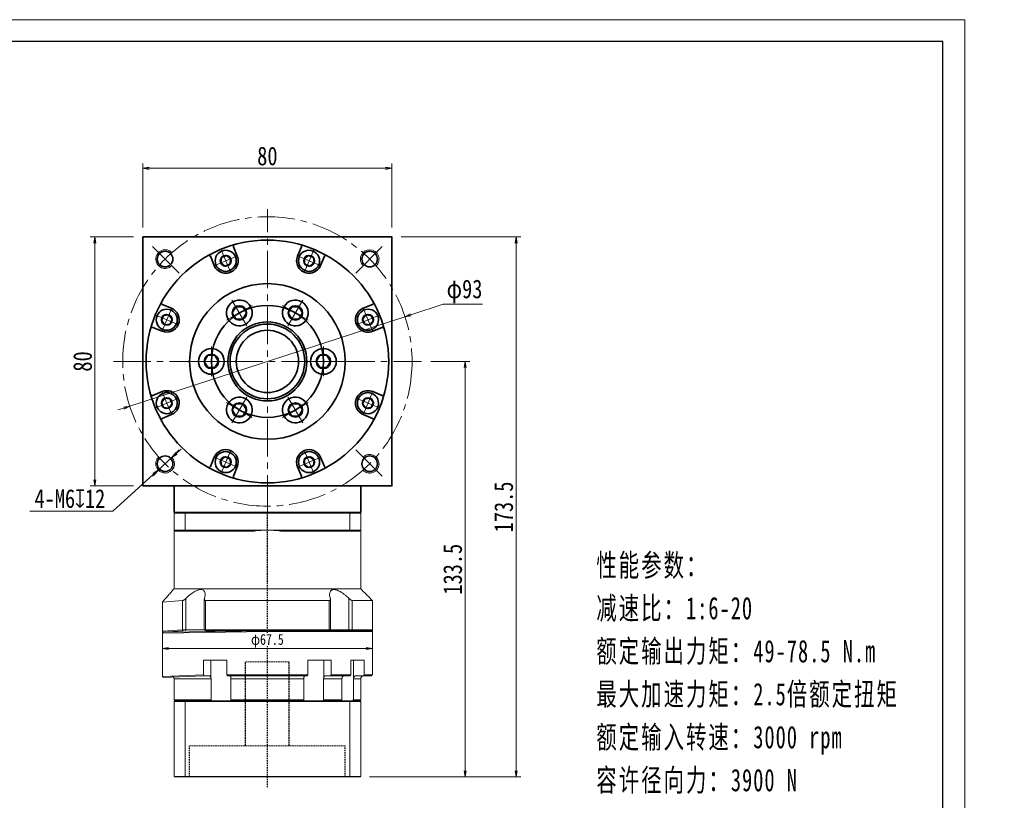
# Model space of a CAD drawing. Header units: millimetres. Extents: x -15 to 590, y -8 to 408.
# Tile 6 of 6: x 274 to 590, y 158 to 408. Entities that reach past the tile are written whole.
import ezdxf

# ---------------------------------------------------------------- set-up
doc = ezdxf.new("R2010")
doc.units = ezdxf.units.MM
doc.set_wipeout_variables(frame=1)
doc.linetypes.add('DASHED', pattern=[0.75, 0.5, -0.25])
doc.linetypes.add('点画线', pattern=[18, 12, -2, 2, -2])
for name, color, linetype, lineweight in [('EB0_1', 7, 'Continuous', 35), ('中心线层', 1, '点画线', 18), ('图框_外框线', 7, 'Continuous', 18), ('尺寸线层', 3, 'Continuous', 18), ('粗实线层', 7, 'Continuous', 35)]:
    doc.layers.add(name, color=color, linetype=linetype, lineweight=lineweight)
doc.styles.add('宋体', font='SimSun.ttf', dxfattribs={"width": 0.8})
doc.styles.add('标准', font='txt', dxfattribs={"width": 0.667})
doc.dimstyles.new('A水平标注$0', dxfattribs={"dimtxt": 3.5, "dimasz": 2, "dimexe": 1.5, "dimexo": 3, "dimgap": 1.1, "dimtad": 1, "dimtoh": 1, "dimdec": 4, "dimdsep": 46, "dimtxsty": '宋体', "dimblk": 'OPEN', "dimcen": 3, "dimclrd": 3, "dimclre": 3, "dimclrt": 6, "dimadec": 0, "dimazin": 0, "dimtm": 1e-09, "dimtfac": 1, "dimtdec": 4, "dimtix": 1, "dimtmove": 0, "dimatfit": 3, "dimldrblk": 'OPEN', "dimfxl": 0, "dimlwd": 13, "dimlwe": 13, "dimarcsym": 0})
doc.dimstyles.new('D直径标注φ25', dxfattribs={"dimtxt": 3.5, "dimasz": 2, "dimexe": 1, "dimexo": 3, "dimtad": 1, "dimtoh": 1, "dimdec": 1, "dimdsep": 46, "dimtxsty": '宋体', "dimblk": 'OPEN', "dimcen": 3, "dimclrd": 3, "dimclre": 3, "dimclrt": 130, "dimadec": 0, "dimazin": 0, "dimtm": 1e-09, "dimtfac": 1, "dimtdec": 1, "dimtmove": 0, "dimatfit": 0, "dimldrblk": 'OPEN', "dimfxl": 0, "dimlwd": 13, "dimlwe": 13, "dimarcsym": 0})
doc.dimstyles.new('螺孔(M8-7H)', dxfattribs={"dimtxt": 3.5, "dimasz": 2, "dimexe": 1.25, "dimexo": 3, "dimtad": 1, "dimtoh": 1, "dimdec": 4, "dimdsep": 46, "dimtxsty": '宋体', "dimblk": 'OPEN', "dimcen": 3, "dimclrd": 3, "dimclre": 3, "dimclrt": 2, "dimadec": 0, "dimazin": 0, "dimtm": 1e-09, "dimtfac": 1, "dimtdec": 4, "dimtmove": 0, "dimatfit": 3, "dimldrblk": 'OPEN', "dimfxl": 0, "dimlwd": 9, "dimlwe": 9, "dimarcsym": 0})

# ---------------------------------------------------------------- blocks, each defined once
blk = doc.blocks.new('*X8')
at = {"layer": '中心线层', "linetype": '点画线', "lineweight": 18}
for p, q in [((0, -4.76), (0, 4.76)), ((-4.76, 0), (4.76, 0))]:
    blk.add_line(p, q, dxfattribs=at)
at = {"layer": '粗实线层'}
for p, q in [((-2.31, 0), (-1.15, 2)), ((-2.31, 0), (-1.15, -2)), ((-1.15, 2), (1.15, 2)), ((2.31, 0), (1.15, 2)), ((2.31, 0), (1.15, 2)), ((2.31, 0), (1.15, -2)), ((-1.15, -2), (1.15, -2))]:
    blk.add_line(p, q, dxfattribs=at)
blk.add_circle((0, 0), 2.31, dxfattribs=at)
for start, end in [(0, 180), (180, 360)]:
    blk.add_arc((0, 0), 4.14, start, end, dxfattribs=at)
blk = doc.blocks.new('3432432432_2_1')
at = {"color": 7, "linetype": 'Continuous'}
for radius in [25, 12.68, 12]:
    blk.add_circle((0, 0), radius, dxfattribs=at)
at = {"layer": '粗实线层'}
for p, rotation in [((-9, 15.59), 299.9999999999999), ((9, 15.59), 240), ((18, 0), 180), ((-9, -15.59), 59.99999999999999), ((9, -15.59), 120)]:
    blk.add_blockref('*X8', p, dxfattribs=dict(at, rotation=rotation))
blk.add_blockref('*X8', (-18, 0), dxfattribs=at)
blk = doc.blocks.new('_Open')
at = {"color": 0, "linetype": 'ByBlock', "lineweight": -2}
for p, q in [((-1, 0.17), (0, 0)), ((-1, -0.17), (0, 0)), ((0, 0), (-1, 0))]:
    blk.add_line(p, q, dxfattribs=at)
blk = doc.blocks.new('*D25')
at = {"layer": 'Defpoints', "color": 0, "transparency": 16777216}
for p in [(393.26, 360.66), (313.26, 338.62), (393.26, 338.62)]:
    blk.add_point(p, dxfattribs=at)
at = {"layer": '尺寸线层', "color": 3, "lineweight": 13, "transparency": 16777216}
for p, q in [((313.26, 341.62), (313.26, 362.16)), ((393.26, 341.62), (393.26, 362.16)), ((315.26, 360.66), (391.26, 360.66))]:
    blk.add_line(p, q, dxfattribs=at)
at = {"layer": '尺寸线层', "color": 3, "lineweight": 13, "transparency": 16777216, "xscale": 2, "yscale": 2, "zscale": 2, "rotation": 180}
blk.add_blockref('_Open', (313.26, 360.66), dxfattribs=at)
at = {"layer": '尺寸线层', "color": 3, "lineweight": 13, "transparency": 16777216, "xscale": 2, "yscale": 2, "zscale": 2}
blk.add_blockref('_Open', (393.26, 360.66), dxfattribs=at)
at = {"layer": '尺寸线层', "color": 6, "transparency": 16777216, "insert": (353.26, 364.59), "char_height": 6, "attachment_point": 5, "style": '宋体', "bg_fill": 3, "box_fill_scale": 1.1, "bg_fill_color": 257, "bg_fill_transparency": 0}
blk.add_mtext('80', dxfattribs=at)
blk = doc.blocks.new('*D26')
at = {"layer": 'Defpoints', "color": 0, "transparency": 16777216}
for p in [(297.83, 338.62), (313.26, 338.62), (313.26, 258.62)]:
    blk.add_point(p, dxfattribs=at)
at = {"layer": '尺寸线层', "color": 3, "lineweight": 13, "transparency": 16777216}
for p, q in [((310.26, 338.62), (296.33, 338.62)), ((297.83, 260.62), (297.83, 336.62)), ((310.26, 258.62), (296.33, 258.62))]:
    blk.add_line(p, q, dxfattribs=at)
at = {"layer": '尺寸线层', "color": 3, "lineweight": 13, "transparency": 16777216, "xscale": 2, "yscale": 2, "zscale": 2}
for p, rotation in [((297.83, 338.62), 90), ((297.83, 258.62), 270)]:
    blk.add_blockref('_Open', p, dxfattribs=dict(at, rotation=rotation))
at = {"layer": '尺寸线层', "color": 6, "transparency": 16777216, "insert": (293.9, 298.62), "char_height": 6, "attachment_point": 5, "rotation": 90, "style": '宋体', "bg_fill": 3, "box_fill_scale": 1.1, "bg_fill_color": 257, "bg_fill_transparency": 0}
blk.add_mtext('80', dxfattribs=at)
blk = doc.blocks.new('*X10')
at = {"layer": '中心线层', "linetype": '点画线', "lineweight": 18}
for p, q in [((0, -3.89), (0, 3.89)), ((-3.89, 0), (3.89, 0))]:
    blk.add_line(p, q, dxfattribs=at)
at = {"layer": '粗实线层'}
for p, q in [((-1.73, 0), (-0.87, 1.5)), ((-1.73, 0), (-0.87, -1.5)), ((-0.87, 1.5), (0.87, 1.5)), ((1.73, 0), (0.87, 1.5)), ((1.73, 0), (0.87, 1.5)), ((1.73, 0), (0.87, -1.5)), ((-0.87, -1.5), (0.87, -1.5))]:
    blk.add_line(p, q, dxfattribs=at)
blk.add_circle((0, 0), 1.73, dxfattribs=at)
for start, end in [(0, 180), (180, 360)]:
    blk.add_arc((0, 0), 3.39, start, end, dxfattribs=at)
blk = doc.blocks.new('*D14')
at = {"layer": 'Defpoints', "color": 0, "transparency": 16777216}
for p in [(393.26, 338.62), (433.23, 338.62), (383.06, 165.12)]:
    blk.add_point(p, dxfattribs=at)
at = {"layer": '尺寸线层', "color": 3, "lineweight": 13, "transparency": 16777216}
for p, q in [((396.26, 338.62), (434.73, 338.62)), ((433.23, 167.12), (433.23, 336.62)), ((386.06, 165.12), (434.73, 165.12))]:
    blk.add_line(p, q, dxfattribs=at)
at = {"layer": '尺寸线层', "color": 3, "lineweight": 13, "transparency": 16777216, "xscale": 2, "yscale": 2, "zscale": 2}
for p, rotation in [((433.23, 338.62), 90), ((433.23, 165.12), 270)]:
    blk.add_blockref('_Open', p, dxfattribs=dict(at, rotation=rotation))
at = {"layer": '尺寸线层', "color": 6, "transparency": 16777216, "insert": (429.23, 251.87), "char_height": 6, "attachment_point": 5, "rotation": 90, "style": '宋体', "bg_fill": 3, "box_fill_scale": 1.1, "bg_fill_color": 256, "bg_fill_true_color": 13158600, "bg_fill_transparency": 0}
blk.add_mtext('173.5', dxfattribs=at)
blk = doc.blocks.new('*D15')
at = {"layer": 'Defpoints', "color": 0, "transparency": 16777216}
for p in [(402.76, 298.62), (383.06, 165.12), (416.84, 165.12)]:
    blk.add_point(p, dxfattribs=at)
at = {"layer": '尺寸线层', "color": 3, "lineweight": 13, "transparency": 16777216}
for p, q in [((405.76, 298.62), (418.34, 298.62)), ((416.84, 296.62), (416.84, 167.12)), ((386.06, 165.12), (418.34, 165.12))]:
    blk.add_line(p, q, dxfattribs=at)
at = {"layer": '尺寸线层', "color": 3, "lineweight": 13, "transparency": 16777216, "xscale": 2, "yscale": 2, "zscale": 2}
for p, rotation in [((416.84, 298.62), 90), ((416.84, 165.12), 270)]:
    blk.add_blockref('_Open', p, dxfattribs=dict(at, rotation=rotation))
at = {"layer": '尺寸线层', "color": 6, "transparency": 16777216, "insert": (412.84, 231.87), "char_height": 6, "attachment_point": 5, "rotation": 90, "style": '宋体', "bg_fill": 3, "box_fill_scale": 1.1, "bg_fill_color": 256, "bg_fill_true_color": 13158600, "bg_fill_transparency": 0}
blk.add_mtext('133.5', dxfattribs=at)
blk = doc.blocks.new('*D32')
at = {"color": 3, "lineweight": 13, "transparency": 16777216}
for p, q in [((399.39, 313.6), (409.8, 316.98)), ((409.8, 316.98), (422.44, 316.98)), ((309.04, 284.26), (397.49, 312.98)), ((307.13, 283.64), (305.23, 283.03))]:
    blk.add_line(p, q, dxfattribs=at)
at = {"layer": 'Defpoints', "color": 0, "transparency": 16777216}
for p in [(397.49, 312.98), (309.04, 284.26)]:
    blk.add_point(p, dxfattribs=at)
at = {"color": 3, "lineweight": 13, "transparency": 16777216, "xscale": 2, "yscale": 2, "zscale": 2}
for p, rotation in [((397.49, 312.98), 197.9888306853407), ((309.04, 284.26), 17.98883068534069)]:
    blk.add_blockref('_Open', p, dxfattribs=dict(at, rotation=rotation))
at = {"color": 130, "transparency": 16777216, "insert": (416.62, 321.11), "char_height": 6, "attachment_point": 5, "style": '宋体'}
blk.add_mtext('φ93', dxfattribs=at)
blk = doc.blocks.new('*D33')
at = {"color": 3, "lineweight": 9, "transparency": 16777216}
for p, q in [((324.08, 269.11), (325.56, 270.46)), ((322.6, 267.76), (318.17, 263.72)), ((303.62, 250.47), (316.69, 262.37)), ((276.94, 250.47), (303.62, 250.47))]:
    blk.add_line(p, q, dxfattribs=at)
at = {"layer": 'Defpoints', "color": 0, "transparency": 16777216}
for p in [(322.6, 267.76), (318.17, 263.72)]:
    blk.add_point(p, dxfattribs=at)
at = {"color": 3, "lineweight": 9, "transparency": 16777216, "xscale": 2, "yscale": 2, "zscale": 2}
for p, rotation in [((322.6, 267.76), 222.340619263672), ((318.17, 263.72), 42.34061926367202)]:
    blk.add_blockref('_Open', p, dxfattribs=dict(at, rotation=rotation))
at = {"color": 2, "transparency": 16777216, "insert": (289.78, 254.53), "char_height": 6, "attachment_point": 5, "style": '宋体'}
blk.add_mtext('4-M6{\\famgdt|b0|i0|c0|p0;x}{12}', dxfattribs=at)
blk = doc.blocks.new('*D35')
at = {"color": 3, "lineweight": 13, "transparency": 16777216}
for p, q in [((319.51, 213.62), (319.51, 205.39)), ((387.01, 214.12), (387.01, 205.39)), ((385.01, 206.39), (321.51, 206.39))]:
    blk.add_line(p, q, dxfattribs=at)
at = {"layer": 'Defpoints', "color": 0, "transparency": 16777216}
for p in [(319.51, 216.62), (387.01, 217.12), (319.51, 206.39)]:
    blk.add_point(p, dxfattribs=at)
at = {"color": 3, "lineweight": 13, "transparency": 16777216, "xscale": 2, "yscale": 2, "zscale": 2, "rotation": 180}
blk.add_blockref('_Open', (319.51, 206.39), dxfattribs=at)
at = {"color": 3, "lineweight": 13, "transparency": 16777216, "xscale": 2, "yscale": 2, "zscale": 2}
blk.add_blockref('_Open', (387.01, 206.39), dxfattribs=at)
at = {"color": 130, "transparency": 16777216, "insert": (353.26, 208.84), "char_height": 3.5, "attachment_point": 5, "style": '宋体', "bg_fill": 3, "box_fill_scale": 1.1, "bg_fill_color": 256, "bg_fill_true_color": 13158600, "bg_fill_transparency": 0}
blk.add_mtext('φ67.5', dxfattribs=at)

msp = doc.modelspace()

# ---------------------------------------------------------------- linework, layer by layer
at = {"color": 7, "linetype": 'Continuous', "lineweight": 15}
for p, q in [((326.92021, 250.12176), (323.56409, 250.12176)), ((379.60797, 250.12176), (326.92021, 250.12176)), ((323.26409, 249.82176), (326.80658, 249.82176)), ((323.26409, 249.82176), (323.26409, 244.42176)), ((326.80658, 244.42176), (326.80658, 249.82176)), ((326.80658, 249.82176), (379.72161, 249.82176)), ((379.72161, 249.82176), (379.72161, 244.42176)), ((326.80658, 244.42176), (323.26409, 244.42176)), ((323.56409, 244.12176), (326.92021, 244.12176)), ((353.26409, 244.42176), (326.80658, 244.42176)), ((326.92021, 244.12176), (349.03207, 244.12176)), ((379.72161, 244.42176), (353.26409, 244.42176)), ((357.49611, 244.12176), (379.60797, 244.12176)), ((325.97222, 221.82176), (319.51409, 221.32176)), ((325.97222, 221.82176), (325.97222, 212.42176)), ((327.08251, 212.42176), (327.08251, 222.4912)), ((373.11897, 221.82176), (333.40922, 221.82176)), ((333.40922, 212.42176), (333.40922, 221.82176)), ((373.11897, 221.82176), (373.11897, 212.42176)), ((379.44567, 222.4912), (379.44567, 212.42176)), ((380.55597, 212.42176), (380.55597, 221.82176)), ((325.97222, 212.42176), (319.51409, 211.92176)), ((319.81409, 211.62176), (326.21481, 212.12176)), ((353.26409, 212.12176), (319.81409, 211.62176)), ((327.08251, 212.42176), (325.97222, 212.42176)), ((326.21481, 212.12176), (325.97222, 212.42176)), ((326.99202, 212.12176), (327.08251, 212.42176)), ((332.99751, 212.42176), (327.08251, 212.42176)), ((333.40922, 212.42176), (332.99751, 212.42176)), ((373.11897, 212.42176), (333.40922, 212.42176)), ((333.58571, 212.12176), (333.40922, 212.42176)), ((333.58571, 212.12176), (372.94248, 212.12176)), ((373.11897, 212.42176), (372.94248, 212.12176)), ((373.53067, 212.42176), (373.11897, 212.42176)), ((379.44567, 212.42176), (373.53067, 212.42176)), ((379.44567, 212.42176), (379.53616, 212.12176)), ((380.55597, 212.42176), (379.44567, 212.42176)), ((380.55597, 212.42176), (380.31337, 212.12176)), ((319.51409, 211.32176), (353.26409, 211.82176)), ((332.7773, 202.62176), (332.7773, 197.92176)), ((332.7773, 202.62176), (340.28002, 202.62176)), ((335.14143, 202.62176), (335.14143, 197.00514)), ((340.28002, 197.92176), (340.28002, 202.62176)), ((366.24817, 202.62176), (366.24817, 197.92176)), ((366.24817, 202.62176), (373.75088, 202.62176)), ((371.38676, 202.62176), (371.38676, 197.00514)), ((373.75088, 197.92176), (373.75088, 202.62176)), ((380.08487, 202.62176), (380.08487, 197.92176)), ((380.96044, 202.62176), (380.96044, 197.00514)), ((332.7773, 197.92176), (319.51409, 197.42176)), ((319.81409, 197.12176), (332.97034, 197.62176)), ((323.26409, 196.62176), (335.19123, 196.62176)), ((332.97034, 197.62176), (334.54699, 197.62176)), ((335.19123, 196.62176), (335.19123, 189.92176)), ((366.24817, 197.92176), (340.28002, 197.92176)), ((340.38273, 197.62176), (366.14545, 197.62176)), ((341.56339, 196.62176), (364.9648, 196.62176)), ((341.56339, 189.92176), (341.56339, 196.62176)), ((364.9648, 196.62176), (364.9648, 189.92176)), ((371.33695, 189.92176), (371.33695, 196.62176)), ((371.33695, 196.62176), (377.20927, 196.62176)), ((371.98119, 197.62176), (373.55784, 197.62176)), ((373.55784, 197.62176), (379.85481, 197.62176)), ((380.08487, 197.92176), (373.75088, 197.92176)), ((377.20927, 196.62176), (377.20927, 189.92176)), ((380.88824, 189.92176), (380.88824, 196.62176)), ((335.19123, 189.92176), (323.26409, 189.92176)), ((364.9648, 189.92176), (341.56339, 189.92176)), ((377.20927, 189.92176), (371.33695, 189.92176)), ((323.26409, 189.42176), (326.80658, 189.42176)), ((323.26409, 189.42176), (323.26409, 165.32176)), ((326.88228, 189.62176), (323.46409, 189.62176)), ((326.80658, 189.42176), (379.72161, 189.42176)), ((326.80658, 189.42176), (326.80658, 165.32176)), ((379.6459, 189.62176), (326.88228, 189.62176)), ((379.72161, 189.42176), (379.72161, 165.32176)), ((326.80658, 165.32176), (323.26409, 165.32176)), ((323.46409, 165.12176), (326.88228, 165.12176)), ((379.72161, 165.32176), (326.80658, 165.32176)), ((326.88228, 165.12176), (379.6459, 165.12176))]:
    msp.add_line(p, q, dxfattribs=at)
at = {"color": 1, "linetype": 'DASHED'}
msp.add_line((353.26409, 161.79684), (353.26409, 250.12176), dxfattribs=at)
at = {"color": 6, "linetype": 'DASHED', "lineweight": 15}
for p, q in [((346.26409, 202.12176), (360.26409, 202.12176)), ((328.26409, 175.12176), (378.26409, 175.12176))]:
    msp.add_line(p, q, dxfattribs=at)
at = {"color": 6, "linetype": 'DASHED'}
for p, q in [((346.26409, 175.12176), (346.26409, 202.12176)), ((360.26409, 175.12176), (360.26409, 202.12176)), ((328.26409, 165.12176), (328.26409, 175.12176)), ((378.26409, 165.12176), (378.26409, 175.12176))]:
    msp.add_line(p, q, dxfattribs=at)
at = {"color": 7, "linetype": 'Continuous', "lineweight": 15}
for centre, radius, start, end in [((353.26409, 214.42176), 30, 90, 98.1096145), ((353.26409, 214.42176), 30, 81.8903855, 90), ((322.26409, 196.62176), 1, 0, 90)]:
    msp.add_arc(centre, radius, start, end, dxfattribs=at)
for points in [[(323.26409, 249.82176), (323.56409, 250.12176)], [(326.80658, 249.82176), (326.92021, 250.12176)], [(379.72161, 249.82176), (379.60797, 250.12176)], [(323.26409, 225.57176), (323.26409, 244.42176)], [(323.26409, 244.42176), (323.56409, 244.12176)], [(326.80658, 244.42176), (326.92021, 244.12176)], [(379.60797, 244.12176), (379.72161, 244.42176)], [(319.51409, 221.32176), (323.26409, 225.57176)], [(332.99751, 212.42176), (332.99751, 222.23196)], [(373.53067, 222.22984), (373.53067, 212.42176)], [(319.51409, 211.92176), (319.51409, 221.32176)], [(333.29751, 212.12176), (332.99751, 212.42176)], [(373.53067, 212.42176), (373.23067, 212.12176)], [(319.81409, 211.62176), (319.51409, 211.92176)], [(319.51409, 211.32176), (319.81409, 211.62176)], [(319.51409, 197.42176), (319.51409, 211.32176)], [(319.81409, 197.12176), (319.51409, 197.42176)], [(323.26409, 189.92176), (323.26409, 196.62176)], [(332.97034, 197.62176), (332.7773, 197.92176)], [(335.14143, 197.00514), (335.19123, 196.62176)], [(340.28002, 197.92176), (340.38273, 197.62176)], [(341.56339, 196.62176), (341.53794, 197.00514)], [(364.99024, 197.00514), (364.9648, 196.62176)], [(366.14545, 197.62176), (366.24817, 197.92176)], [(371.33695, 196.62176), (371.38676, 197.00514)], [(373.75088, 197.92176), (373.55784, 197.62176)], [(377.26741, 197.00514), (377.20927, 196.62176)], [(379.85481, 197.62176), (380.08487, 197.92176)], [(380.88824, 196.62176), (380.96044, 197.00514)], [(323.56409, 189.62176), (323.26409, 189.92176)], [(335.39897, 189.62176), (335.19123, 189.92176)], [(341.56339, 189.92176), (341.64925, 189.62176)], [(364.87893, 189.62176), (364.9648, 189.92176)], [(371.33695, 189.92176), (371.12921, 189.62176)], [(376.99018, 189.62176), (377.20927, 189.92176)], [(380.88824, 189.92176), (380.59879, 189.62176)], [(323.26409, 189.42176), (323.46409, 189.62176)], [(326.80658, 189.42176), (326.88228, 189.62176)], [(379.72161, 189.42176), (379.6459, 189.62176)], [(323.46409, 165.12176), (323.26409, 165.32176)], [(326.88228, 165.12176), (326.80658, 165.32176)], [(379.6459, 165.12176), (379.72161, 165.32176)]]:
    msp.add_open_spline(points, degree=1, dxfattribs=at)
for points, knots in [([(333.04409, 222.4912), (333.13042, 222.81589), (333.27127, 223.34571), (333.27148, 224.01547), (333.17197, 224.4808), (332.97888, 224.84105), (332.66632, 225.15464), (332.12199, 225.36135), (331.29354, 225.29198), (330.45991, 224.98636), (329.71444, 224.58898), (328.95955, 224.10003), (328.14239, 223.47079), (327.49698, 222.89505), (327.15603, 222.56283), (327.08251, 222.4912)], [0, 0, 0, 0, 1.111823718, 1.814206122, 2.515660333, 3.044836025, 3.573294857, 4.429537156, 5.288250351, 6.104434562, 6.713373, 7.323286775, 8.207714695, 9.093503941, 9.336985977, 9.336985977, 9.336985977, 9.336985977]), ([(379.44567, 222.4912), (379.27689, 222.65378), (378.938, 222.98022), (378.35148, 223.48973), (377.68446, 224.01373), (376.9979, 224.47746), (376.35325, 224.84002), (375.81054, 225.083), (375.31278, 225.2426), (374.87789, 225.32214), (374.47722, 225.32714), (374.13682, 225.25771), (373.85618, 225.12307), (373.60321, 224.90915), (373.40036, 224.59084), (373.2617, 224.1048), (373.25054, 223.47383), (373.35879, 222.89842), (373.46205, 222.56283), (373.48409, 222.4912)], [0, 0, 0, 0, 0.553902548, 1.112192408, 1.806376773, 2.51506714, 3.037171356, 3.572009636, 3.995519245, 4.430649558, 4.854541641, 5.292182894, 5.696545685, 6.110001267, 6.710526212, 7.328053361, 8.20046253, 9.097057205, 9.340373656, 9.340373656, 9.340373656, 9.340373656]), ([(327.08251, 222.4912), (326.9586, 222.37723), (326.74546, 222.18119), (326.42253, 221.9704), (326.1615, 221.84564), (326.03487, 221.82967), (325.97222, 221.82176)], [0, 0, 0, 0, 0.461690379, 0.794104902, 1.059065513, 1.318521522, 1.318521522, 1.318521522, 1.318521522]), ([(333.40922, 221.82176), (333.34075, 221.82877), (333.20412, 221.84274), (333.06006, 221.9566), (332.97154, 222.16549), (333.01716, 222.37027), (333.04409, 222.4912)], [0, 0, 0, 0, 0.1713953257, 0.3420313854, 0.5797240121, 0.9225193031, 0.9225193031, 0.9225193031, 0.9225193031]), ([(373.48409, 222.4912), (373.51008, 222.37723), (373.55477, 222.18119), (373.47799, 221.9704), (373.33728, 221.84564), (373.19123, 221.82967), (373.11897, 221.82176)], [0, 0, 0, 0, 0.3230947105, 0.5557211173, 0.741142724, 0.9227121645, 0.9227121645, 0.9227121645, 0.9227121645]), ([(380.55597, 221.82176), (380.49722, 221.82877), (380.38, 221.84274), (380.13035, 221.9566), (379.80111, 222.16549), (379.57764, 222.37027), (379.44567, 222.4912)], [0, 0, 0, 0, 0.244975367, 0.488865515, 0.828599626, 1.318556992, 1.318556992, 1.318556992, 1.318556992]), ([(334.54699, 197.62176), (334.57162, 197.62041), (334.66837, 197.6151), (334.83404, 197.53759), (335.01285, 197.33908), (335.10436, 197.13798), (335.13723, 197.02017), (335.14143, 197.00514)], [0, 0, 0, 0, 0.0898846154, 0.3530449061, 0.6161572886, 0.8790264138, 0.9174460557, 0.9174460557, 0.9174460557, 0.9174460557]), ([(341.53794, 197.00514), (341.51971, 197.10467), (341.48323, 197.30388), (341.38958, 197.51306), (341.29793, 197.61066), (341.24061, 197.619), (341.22165, 197.62176)], [0, 0, 0, 0, 0.2094481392, 0.4192300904, 0.6292069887, 0.7329719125, 0.7329719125, 0.7329719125, 0.7329719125]), ([(365.30654, 197.62176), (365.29343, 197.62041), (365.24195, 197.6151), (365.1538, 197.53759), (365.05866, 197.33908), (365.00997, 197.13798), (364.99248, 197.02017), (364.99024, 197.00514)], [0, 0, 0, 0, 0.0718302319, 0.2821316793, 0.4923948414, 0.7024636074, 0.7331662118, 0.7331662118, 0.7331662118, 0.7331662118]), ([(371.38676, 197.00514), (371.40199, 197.05521), (371.43289, 197.15678), (371.49892, 197.29063), (371.57808, 197.40748), (371.66829, 197.50113), (371.76816, 197.5701), (371.87318, 197.61368), (371.94554, 197.61909), (371.98119, 197.62176)], [0, 0, 0, 0, 0.129312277, 0.2623626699, 0.3919270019, 0.5252420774, 0.6549272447, 0.7883655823, 0.9180312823, 0.9180312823, 0.9180312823, 0.9180312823]), ([(377.97583, 197.62176), (377.94646, 197.62046), (377.87457, 197.61726), (377.76066, 197.58629), (377.63987, 197.52611), (377.52757, 197.43905), (377.42896, 197.32978), (377.34527, 197.19919), (377.29479, 197.08754), (377.27241, 197.02017), (377.26741, 197.00514)], [0, 0, 0, 0, 0.098079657, 0.240108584, 0.386257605, 0.528258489, 0.674384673, 0.816253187, 0.962246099, 1.004168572, 1.004168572, 1.004168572, 1.004168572])]:
    msp.add_open_spline(points, degree=3, knots=knots, dxfattribs=at)
at = {"layer": 'EB0_1'}
msp.add_line((383.26409, 250.12176), (323.26409, 250.12176), dxfattribs=at)
at = {"layer": '中心线层'}
for p, q in [((324.87021, 327.01564), (315.80062, 336.08523)), ((381.65798, 327.01564), (390.72756, 336.08523)), ((324.87021, 270.22788), (315.80062, 261.15829)), ((381.65798, 270.22788), (390.72756, 261.15829))]:
    msp.add_line(p, q, dxfattribs=at)
at = {"layer": '粗实线层'}
for p, q in [((343.56569, 332.48828), (342.32728, 335.47805)), ((362.96249, 332.48828), (364.2009, 335.47805)), ((336.17465, 329.42681), (334.93625, 332.41659)), ((370.35353, 329.42681), (371.59194, 332.41659)), ((322.45904, 315.7112), (319.46927, 316.94961)), ((384.06914, 315.7112), (387.05892, 316.94961)), ((319.39757, 308.32016), (316.4078, 309.55857)), ((387.13061, 308.32016), (390.12039, 309.55857)), ((319.39757, 288.92336), (316.4078, 287.68495)), ((387.13061, 288.92336), (390.12039, 287.68495)), ((322.45904, 281.53232), (319.46927, 280.29392)), ((384.06914, 281.53232), (387.05892, 280.29392)), ((336.17465, 267.81671), (334.93625, 264.82694)), ((370.35353, 267.81671), (371.59194, 264.82694)), ((343.56569, 264.75524), (342.32728, 261.76547)), ((362.96249, 264.75524), (364.2009, 261.76547)), ((323.26409, 250.12176), (323.26409, 258.62176)), ((383.26409, 250.12176), (383.26409, 258.62176))]:
    msp.add_line(p, q, dxfattribs=at)
for centre in [(320.38363, 331.50223), (386.14456, 331.50223), (320.38363, 265.7413), (386.14456, 265.7413)]:
    msp.add_circle(centre, 2.5, dxfattribs=at)
for centre, radius, start, end in [((342.78922, 335.6694), 0.5, 105.7874876, 202.5001118), ((363.73896, 335.6694), 0.5, 337.4998882, 74.2125124), ((334.47431, 332.22525), 0.5, 22.4998882, 119.2125124), ((339.87017, 330.95754), 4, 202.5, 22.5), ((366.65801, 330.95754), 4, 157.5, 337.5), ((372.05387, 332.22525), 0.5, 60.7874876, 157.5001118), ((319.66061, 317.41154), 0.5, 150.7874876, 247.5001118), ((386.86758, 317.41154), 0.5, 292.4998882, 29.2125124), ((320.92831, 312.01568), 4, 247.5, 67.5), ((385.59988, 312.01568), 4, 112.5, 292.5), ((316.21646, 309.09663), 0.5, 67.4998882, 164.2125124), ((390.31173, 309.09663), 0.5, 15.7874876, 112.5001118), ((316.21646, 288.14689), 0.5, 195.7874876, 292.5001118), ((320.92831, 285.22784), 4, 292.5, 112.5), ((385.59988, 285.22784), 4, 67.5, 247.5), ((390.31173, 288.14689), 0.5, 247.4998882, 344.2125124), ((319.66061, 279.83198), 0.5, 112.4998882, 209.2125124), ((386.86758, 279.83198), 0.5, 330.7874876, 67.5001118), ((339.87017, 266.28598), 4, 337.5, 157.5), ((366.65801, 266.28598), 4, 22.5, 202.5), ((334.47431, 265.01828), 0.5, 240.7874876, 337.5001118), ((372.05387, 265.01828), 0.5, 202.4998882, 299.2125124), ((342.78922, 261.57413), 0.5, 157.4998882, 254.2125124), ((363.73896, 261.57413), 0.5, 285.7874876, 22.5001118)]:
    msp.add_arc(centre, radius, start, end, dxfattribs=at)
at = {"layer": '粗实线层', "lineweight": 18}
for centre, start, end in [((320.38363, 331.50223), 43.1514284, 315), ((386.14456, 331.50223), 313.1514284, 225), ((320.38363, 265.7413), 133.1514284, 45), ((386.14456, 265.7413), 223.1514284, 135)]:
    msp.add_arc(centre, 3, start, end, dxfattribs=at)

# ---------------------------------------------------------------- block references
at = {"layer": '粗实线层'}
msp.add_blockref('3432432432_2_1', (353.26409, 298.62176), dxfattribs=at)

# ---------------------------------------------------------------- texts
at = {"layer": '尺寸线层', "insert": (458.98801, 236.77482), "char_height": 4.2, "width": 107.2555159, "attachment_point": 1, "line_spacing_factor": 1.15057, "style": '标准'}
msp.add_mtext('{\\fNSimSun|b0|i0|c134|p49;\\H1.71429x;\\T1.1;性能参数：\\P减速比：1:6-20\\P额定输出力矩：49-78.5 N.m\\P最大加速力矩：2.5倍额定扭矩\\P额定输入转速：3000 rpm\\P容许径向力：3900 N\\P容许轴向力：3900 N\\P回程间隙：≤10 arcmin\\P使用寿命：＞20000 h\\P使用温度：-10℃~80℃}', dxfattribs=at)

# ---------------------------------------------------------------- next in the draw order: linework, layer by layer
at = {"layer": '中心线层'}
for p, q in [((353.26409, 250.12176), (353.26409, 347.56625)), ((303.76409, 298.62176), (402.76409, 298.62176))]:
    msp.add_line(p, q, dxfattribs=at)
msp.add_circle((353.26409, 298.62176), 46.5, dxfattribs=at)
at = {"layer": '粗实线层'}
msp.add_lwpolyline([(313.26409, 258.62176), (313.26409, 338.62176), (393.26409, 338.62176), (393.26409, 258.62176)], close=True, dxfattribs=at)
for radius in [39, 18, 10]:
    msp.add_circle((353.26409, 298.62176), radius, dxfattribs=at)

# ---------------------------------------------------------------- next in the draw order: dimensions: what is measured, and where the dimension line sits
at = {"layer": '尺寸线层'}
dim = msp.add_linear_dim(base=(393.26409, 360.65656), p1=(313.26409, 338.62176), p2=(393.26409, 338.62176), dimstyle='A水平标注$0', override={"dimtxt": 6, "dimgap": 1, "dimblk": 'Open', "dimtfill": 1, "dimtfillclr": 256}, dxfattribs=at)
dim.commit()
dim.dimension.update_dxf_attribs({"geometry": '*D25', "text_midpoint": (353.26409, 360.65656), "dimtype": 160})

# ---------------------------------------------------------------- next in the draw order: wipeouts: each hides what was drawn before it
for points in [[(343.00212, 332.25484), (342.70764, 332.8125), (342.70764, 332.8125), (342.09246, 333.51753), (341.30797, 334.02753), (340.41394, 334.30365), (339.47849, 334.32484), (338.57288, 334.0895), (338.57288, 334.0895), (338.57288, 334.0895), (337.7661, 333.61554), (337.11961, 332.93909), (336.68268, 332.11168), (336.48859, 331.19633), (336.55213, 330.2628), (336.55213, 330.2628), (336.73822, 329.66025), (336.73822, 329.66025), (336.73822, 329.66025), (337.1807, 328.89384), (337.80647, 328.26808), (338.57288, 327.82559), (339.42769, 327.59655), (340.31266, 327.59655), (341.16747, 327.82559), (341.16747, 327.82559), (341.16747, 327.82559), (342.0718, 328.37977), (342.76062, 329.18627), (343.16651, 330.16617), (343.24972, 331.22352)], [(369.78996, 329.66025), (369.97606, 330.2628), (369.97606, 330.2628), (370.03959, 331.19633), (369.8455, 332.11168), (369.40857, 332.93909), (368.76209, 333.61554), (367.95531, 334.0895), (367.95531, 334.0895), (367.95531, 334.0895), (367.04969, 334.32484), (366.11424, 334.30365), (365.22021, 334.02753), (364.43572, 333.51753), (363.82054, 332.8125), (363.82054, 332.8125), (363.52606, 332.25484), (363.52606, 332.25484), (363.52606, 332.25484), (363.29701, 331.40003), (363.29701, 330.51506), (363.52606, 329.66025), (363.96854, 328.89384), (364.59431, 328.26808), (365.36072, 327.82559), (365.36072, 327.82559), (365.36072, 327.82559), (366.39204, 327.578), (367.44939, 327.66121), (368.42928, 328.06709), (369.23579, 328.75592)], [(322.22561, 315.14763), (321.62305, 315.33373), (321.62305, 315.33373), (320.68952, 315.39726), (319.77418, 315.20317), (318.94676, 314.76624), (318.27031, 314.11976), (317.79636, 313.31298), (317.79636, 313.31298), (317.79636, 313.31298), (317.56101, 312.40736), (317.5822, 311.47191), (317.85832, 310.57788), (318.36832, 309.79339), (319.07335, 309.17821), (319.07335, 309.17821), (319.63101, 308.88373), (319.63101, 308.88373), (319.63101, 308.88373), (320.48582, 308.65468), (321.37079, 308.65468), (322.22561, 308.88373), (322.99201, 309.32621), (323.61778, 309.95198), (324.06026, 310.71838), (324.06026, 310.71838), (324.06026, 310.71838), (324.30786, 311.7497), (324.22464, 312.80706), (323.81876, 313.78695), (323.12994, 314.59346)], [(386.89717, 308.88373), (387.45483, 309.17821), (387.45483, 309.17821), (388.15986, 309.79339), (388.66986, 310.57788), (388.94598, 311.47191), (388.96717, 312.40736), (388.73183, 313.31298), (388.73183, 313.31298), (388.73183, 313.31298), (388.25788, 314.11976), (387.58142, 314.76624), (386.75401, 315.20317), (385.83867, 315.39726), (384.90513, 315.33373), (384.90513, 315.33373), (384.30258, 315.14763), (384.30258, 315.14763), (384.30258, 315.14763), (383.53617, 314.70515), (382.91041, 314.07938), (382.46792, 313.31298), (382.23888, 312.45817), (382.23888, 311.5732), (382.46792, 310.71838), (382.46792, 310.71838), (382.46792, 310.71838), (383.0221, 309.81405), (383.82861, 309.12523), (384.8085, 308.71935), (385.86585, 308.63613)], [(319.63101, 288.35979), (319.07335, 288.06531), (319.07335, 288.06531), (318.36832, 287.45013), (317.85832, 286.66564), (317.5822, 285.77161), (317.56101, 284.83616), (317.79636, 283.93054), (317.79636, 283.93054), (317.79636, 283.93054), (318.27031, 283.12376), (318.94676, 282.47728), (319.77418, 282.04035), (320.68952, 281.84626), (321.62305, 281.9098), (321.62305, 281.9098), (322.22561, 282.09589), (322.22561, 282.09589), (322.22561, 282.09589), (322.99201, 282.53837), (323.61778, 283.16414), (324.06026, 283.93054), (324.28931, 284.78536), (324.28931, 285.67032), (324.06026, 286.52514), (324.06026, 286.52514), (324.06026, 286.52514), (323.50608, 287.42947), (322.69958, 288.11829), (321.71969, 288.52418), (320.66233, 288.60739)], [(384.30258, 282.09589), (384.90513, 281.9098), (384.90513, 281.9098), (385.83867, 281.84626), (386.75401, 282.04035), (387.58142, 282.47728), (388.25788, 283.12376), (388.73183, 283.93054), (388.73183, 283.93054), (388.73183, 283.93054), (388.96717, 284.83616), (388.94598, 285.77161), (388.66986, 286.66564), (388.15986, 287.45013), (387.45483, 288.06531), (387.45483, 288.06531), (386.89717, 288.35979), (386.89717, 288.35979), (386.89717, 288.35979), (386.04236, 288.58884), (385.15739, 288.58884), (384.30258, 288.35979), (383.53617, 287.91731), (382.91041, 287.29154), (382.46792, 286.52514), (382.46792, 286.52514), (382.46792, 286.52514), (382.22033, 285.49382), (382.30354, 284.43646), (382.70943, 283.45657), (383.39825, 282.65006)], [(336.73822, 267.58327), (336.55213, 266.98072), (336.55213, 266.98072), (336.48859, 266.04719), (336.68268, 265.13185), (337.11961, 264.30443), (337.7661, 263.62798), (338.57288, 263.15403), (338.57288, 263.15403), (338.57288, 263.15403), (339.47849, 262.91868), (340.41394, 262.93987), (341.30797, 263.21599), (342.09246, 263.72599), (342.70764, 264.43102), (342.70764, 264.43102), (343.00212, 264.98868), (343.00212, 264.98868), (343.00212, 264.98868), (343.23117, 265.84349), (343.23117, 266.72846), (343.00212, 267.58327), (342.55964, 268.34968), (341.93387, 268.97545), (341.16747, 269.41793), (341.16747, 269.41793), (341.16747, 269.41793), (340.13615, 269.66553), (339.07879, 269.58231), (338.0989, 269.17643), (337.2924, 268.48761)], [(363.52606, 264.98868), (363.82054, 264.43102), (363.82054, 264.43102), (364.43572, 263.72599), (365.22021, 263.21599), (366.11424, 262.93987), (367.04969, 262.91868), (367.95531, 263.15403), (367.95531, 263.15403), (367.95531, 263.15403), (368.76209, 263.62798), (369.40857, 264.30443), (369.8455, 265.13185), (370.03959, 266.04719), (369.97606, 266.98072), (369.97606, 266.98072), (369.78996, 267.58327), (369.78996, 267.58327), (369.78996, 267.58327), (369.34748, 268.34968), (368.72171, 268.97545), (367.95531, 269.41793), (367.1005, 269.64698), (366.21553, 269.64698), (365.36072, 269.41793), (365.36072, 269.41793), (365.36072, 269.41793), (364.45638, 268.86375), (363.76756, 268.05725), (363.36168, 267.07736), (363.27846, 266.02)]]:
    msp.add_wipeout(points).dxf.layer = '粗实线层'

# ---------------------------------------------------------------- next in the draw order: block references
at = {"layer": '粗实线层'}
for p, rotation in [((339.87017, 330.95754), 22.5), ((366.65801, 330.95754), 337.5000000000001), ((320.92831, 312.01568), 67.50000000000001), ((385.59988, 312.01568), 292.5000000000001), ((320.92831, 285.22784), 112.5), ((385.59988, 285.22784), 247.5000000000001), ((339.87017, 266.28598), 157.5000000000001), ((366.65801, 266.28598), 202.4999999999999)]:
    msp.add_blockref('*X10', p, dxfattribs=dict(at, rotation=rotation))

# ---------------------------------------------------------------- next in the draw order: dimensions: what is measured, and where the dimension line sits
at = {"layer": '尺寸线层'}
dim = msp.add_linear_dim(base=(297.8334, 338.62176), p1=(313.26409, 258.62176), p2=(313.26409, 338.62176), angle=90, dimstyle='A水平标注$0', override={"dimtxt": 6, "dimgap": 1, "dimblk": 'Open', "dimtfill": 1, "dimtfillclr": 256}, dxfattribs=at)
dim.commit()
dim.dimension.update_dxf_attribs({"geometry": '*D26', "text_midpoint": (297.8334, 298.62176), "dimtype": 160})

# ---------------------------------------------------------------- next in the draw order: linework, layer by layer
at = {"layer": '图框_外框线', "color": 3}
msp.add_lwpolyline([(-12.15325, -8.49301), (577.4082, -8.49301), (577.4082, 408.41115), (-12.15325, 408.41115)], close=True, dxfattribs=at)
at = {"layer": '图框_外框线', "color": 3, "lineweight": 25}
msp.add_lwpolyline([(22.93969, -1.47442), (570.38961, -1.47442), (570.38961, 401.39257), (22.93969, 401.39257)], close=True, dxfattribs=at)

# ---------------------------------------------------------------- next in the draw order: dimensions: what is measured, and where the dimension line sits
dim = msp.add_diameter_dim_2p(p1=(322.60109, 267.76191), p2=(318.16617, 263.72069), text='4-M<>{\\famgdt|b0|i0|c0|p0;x}{12}', dimstyle='螺孔(M8-7H)', override={"dimtxt": 6, "dimgap": 1, "dimtad": 1, "dimtih": 0, "dimtoh": 1, "dimdec": 4, "dimlfac": 1, "dimpost": '<>', "dimcen": 0, "dimse1": 0, "dimse2": 0, "dimsd1": 0, "dimsd2": 0, "dimtix": 0, "dimtofl": 1, "dimatfit": 3, "dimtvp": 0.1, "dimtfill": 0})
dim.commit()
dim.dimension.update_dxf_attribs({"geometry": '*D33', "text_midpoint": (289.78424, 250.46952), "dimtype": 163})

# ---------------------------------------------------------------- next in the draw order: dimensions: what is measured, and where the dimension line sits
at = {"layer": '尺寸线层'}
dim = msp.add_linear_dim(base=(433.23236, 338.62176), p1=(383.06409, 165.12176), p2=(393.26409, 338.62176), angle=90, dimstyle='A水平标注$0', override={"dimtxt": 6, "dimgap": 1}, dxfattribs=at)
dim.commit()
dim.dimension.update_dxf_attribs({"geometry": '*D14', "text_midpoint": (429.23236, 251.87176)})

# ---------------------------------------------------------------- next in the draw order: dimensions: what is measured, and where the dimension line sits
dim = msp.add_linear_dim(base=(416.83609, 165.12176), p1=(402.76409, 298.62176), p2=(383.06409, 165.12176), angle=90, dimstyle='A水平标注$0', override={"dimtxt": 6, "dimgap": 1}, dxfattribs=at)
dim.commit()
dim.dimension.update_dxf_attribs({"geometry": '*D15', "text_midpoint": (412.83609, 231.87176)})

# ---------------------------------------------------------------- next in the draw order: linework, layer by layer
at = {"color": 7, "linetype": 'Continuous', "lineweight": 15}
for p, q in [((382.96409, 250.12176), (379.60797, 250.12176)), ((379.72161, 249.82176), (383.26409, 249.82176)), ((383.26409, 244.42176), (383.26409, 249.82176)), ((379.60797, 244.12176), (382.96409, 244.12176)), ((383.26409, 244.42176), (379.72161, 244.42176)), ((383.26409, 225.57176), (323.26409, 225.57176)), ((387.01409, 221.82176), (380.55597, 221.82176)), ((386.71409, 212.12176), (353.26409, 212.12176)), ((380.31337, 212.12176), (386.71409, 212.12176)), ((387.01409, 212.42176), (380.55597, 212.42176)), ((353.26409, 211.82176), (387.01409, 211.82176)), ((380.08487, 202.62176), (384.41656, 202.62176)), ((384.41656, 197.92176), (384.41656, 202.62176)), ((380.88824, 196.62176), (383.26409, 196.62176)), ((381.82945, 197.62176), (384.13435, 197.62176)), ((384.13435, 197.62176), (386.71409, 197.62176)), ((387.01409, 197.92176), (384.41656, 197.92176)), ((383.26409, 189.92176), (380.88824, 189.92176)), ((383.06409, 189.62176), (379.6459, 189.62176)), ((379.72161, 189.42176), (383.26409, 189.42176)), ((383.26409, 189.42176), (383.26409, 165.32176)), ((379.6459, 165.12176), (383.06409, 165.12176)), ((383.26409, 165.32176), (379.72161, 165.32176))]:
    msp.add_line(p, q, dxfattribs=at)
msp.add_arc((384.26409, 196.62176), 1, 90, 180, dxfattribs=at)
for points in [[(382.96409, 250.12176), (383.26409, 249.82176)], [(382.96409, 244.12176), (383.26409, 244.42176)], [(383.26409, 244.42176), (383.26409, 225.57176)], [(383.26409, 225.57176), (387.01409, 221.82176)], [(387.01409, 221.82176), (387.01409, 212.42176)], [(387.01409, 212.42176), (386.71409, 212.12176)], [(386.71409, 212.12176), (387.01409, 211.82176)], [(387.01409, 211.82176), (387.01409, 197.92176)], [(383.26409, 196.62176), (383.26409, 189.92176)], [(384.41656, 197.92176), (384.13435, 197.62176)], [(387.01409, 197.92176), (386.71409, 197.62176)], [(383.26409, 189.92176), (382.96409, 189.62176)], [(383.06409, 189.62176), (383.26409, 189.42176)], [(383.26409, 165.32176), (383.06409, 165.12176)]]:
    msp.add_open_spline(points, degree=1, dxfattribs=at)
msp.add_open_spline([(380.96044, 197.00514), (381.01052, 197.10467), (381.11076, 197.30388), (381.36805, 197.51306), (381.61985, 197.61066), (381.77736, 197.619), (381.82945, 197.62176)], degree=3, knots=[0, 0, 0, 0, 0.323097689, 0.646710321, 0.970623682, 1.130692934, 1.130692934, 1.130692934, 1.130692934], dxfattribs=at)

# ---------------------------------------------------------------- next in the draw order: dimensions: what is measured, and where the dimension line sits
dim = msp.add_diameter_dim_2p(p1=(309.03716, 284.26109), p2=(397.49102, 312.98243), dimstyle='D直径标注φ25', override={"dimtxt": 6, "dimgap": 1, "dimpost": 'φ<>', "dimtfill": 0})
dim.commit()
dim.dimension.update_dxf_attribs({"geometry": '*D32', "text_midpoint": (416.61943, 316.97935), "dimtype": 163})

# ---------------------------------------------------------------- next in the draw order: dimensions: what is measured, and where the dimension line sits
at = {"color": 0}
dim = msp.add_linear_dim(base=(319.51409, 206.38996), p1=(387.01409, 217.12176), p2=(319.51409, 216.62176), text='φ<>', dimstyle='D直径标注φ25', override={"dimgap": 0.625, "dimtad": 1, "dimjust": 0, "dimdec": 1, "dimlfac": 1, "dimpost": '<>', "dimse1": 0, "dimse2": 0, "dimsd1": 0, "dimsd2": 0, "dimtofl": 1, "dimtvp": 0.1}, dxfattribs=at)
dim.commit()
dim.dimension.update_dxf_attribs({"geometry": '*D35', "text_midpoint": (353.26409, 208.84318)})

doc.saveas('drawing.dxf')
